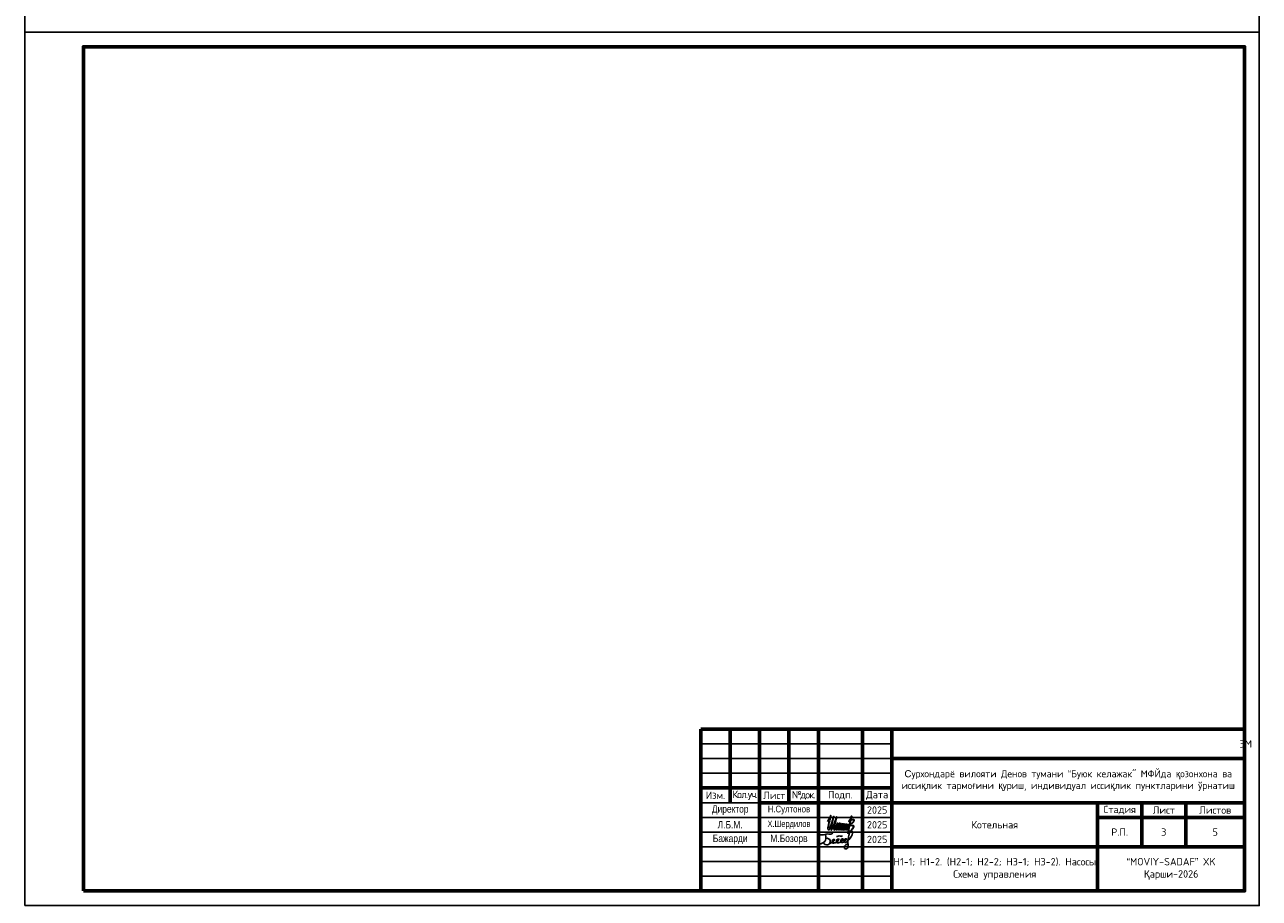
# Model space of a CAD drawing. Header units: millimetres. Extents: x -117056 to -75056, y -507736 to -299836.
# Tile 16 of 18: x -117056 to -75056, y -388686 to -358986. Entities that reach past the tile are written whole.
import ezdxf

# ---------------------------------------------------------------- set-up
doc = ezdxf.new("R2010")
doc.units = ezdxf.units.MM
doc.layers.add('Text 1', color=7, linetype='Continuous', lineweight=25, true_color=0x0000b3)
doc.styles.add('Arial', font='ARIALN.TTF', dxfattribs={"height": 300})
doc.styles.get("Standard").update_dxf_attribs({"font": 'isocpeur.ttf'})

# ---------------------------------------------------------------- blocks, each defined once
blk = doc.blocks.new('*T17')
at = {"color": 0, "linetype": 'ByBlock', "lineweight": 60, "transparency": 16777216}
for p, q in [((0, 0), (18500, 0)), ((0, 0), (0, -5500)), ((1000, 0), (1000, -2500)), ((2000, 0), (2000, -2500)), ((3000, 0), (3000, -2500)), ((4000, 0), (4000, -2500)), ((5500, 0), (5500, -5500)), ((6500, 0), (6500, -5500)), ((0, -2000), (6500, -2000)), ((2000, -2500), (6500, -2500)), ((13500, -4000), (13500, -5500)), ((0, -5500), (6500, -5500))]:
    blk.add_line(p, q, dxfattribs=at)
at = {"color": 0, "linetype": 'Continuous', "lineweight": 60, "transparency": 16777216}
for p, q in [((18500, 0), (18500, -2500)), ((6500, -1000), (18500, -1000)), ((2000, -2500), (2000, -5500)), ((4000, -2500), (4000, -5500)), ((6500, -2500), (18500, -2500)), ((6500, -4000), (13500, -4000)), ((18500, -4000), (18500, -5500)), ((6500, -5500), (18500, -5500))]:
    blk.add_line(p, q, dxfattribs=at)
at = {"color": 0, "linetype": 'ByBlock', "transparency": 16777216}
for p, q in [((0, -500), (6500, -500)), ((0, -1000), (6500, -1000)), ((0, -1500), (6500, -1500)), ((0, -2500), (2000, -2500)), ((0, -3000), (6500, -3000)), ((2000, -3500), (6500, -3500)), ((0, -4000), (6500, -4000)), ((0, -4500), (6500, -4500)), ((0, -5000), (6500, -5000))]:
    blk.add_line(p, q, dxfattribs=at)
at = {"color": 0, "lineweight": 60, "transparency": 16777216}
for p, q in [((13500, -2500), (13500, -3000)), ((15000, -2500), (15000, -4000)), ((16500, -2500), (16500, -4000)), ((18500, -2500), (18500, -4000)), ((13500, -3000), (18500, -3000)), ((13500, -4000), (18500, -4000))]:
    blk.add_line(p, q, dxfattribs=at)
at = {"color": 0, "linetype": 'ByBlock', "lineweight": -2, "transparency": 16777216}
for p, q in [((13500, -3000), (13500, -4000)), ((0, -3500), (2000, -3500))]:
    blk.add_line(p, q, dxfattribs=at)
at = {"color": 0, "linetype": 'Continuous', "transparency": 16777216, "char_height": 250}
for s, insert, width, attachment_point in [('{\\C256;                                                                          ЭМ       \\H0.625x;                  \\H1.4x; \\H1.14286x;                                                     }', (6550, -500), 11900, 4), ('Изм.', (500, -2250), 900, 5), ('Лист', (2500, -2250), 900, 5), ('Подп.', (4750, -2250), 1400, 5), ('Дата', (6000, -2250), 900, 5), ('{\\T0.85;Кол.уч.}', (1500, -2250), 900, 5), ('{\\T0.85;№док.}', (3500, -2250), 900, 5), ('2025', (6000, -2750), 900, 5), ('Стадия', (14250, -2750), 1400, 5), ('Лист', (15750, -2750), 1400, 5), ('Листов', (17500, -2750), 1900, 5), ('2025', (6000, -3250), 900, 5), ('Котельная ', (10000, -3250), 6900, 5), ('Р.П.', (14250, -3500), 1400, 5), ('3', (15750, -3500), 1400, 5), ('5', (17500, -3500), 1900, 5), ('2025', (6000, -3750), 900, 5), ('Н1-1; Н1-2. (Н2-1; Н2-2; Н3-1; Н3-2). Насосы Схема управления   ', (10000, -4750), 6900, 5)]:
    blk.add_mtext(s, dxfattribs=dict(at, insert=insert, width=width, attachment_point=attachment_point))
at = {"color": 0, "linetype": 'Continuous', "transparency": 16777216, "attachment_point": 5, "style": 'Arial'}
for s, insert, char_height, width in [('{\\fArial|b0|i0|c204|p34;\\C256;С\\fISOCPEUR|b0|i0|c204|p34;урхондарё вилояти Денов тумани “Буюк келажак" МФЙда \\fArial|b0|i0|c204|p34;қ\\fISOCPEUR|b0|i0|c204|p34;озонхона ва исси\\fArial|b0|i0|c204|p34;қ\\fISOCPEUR|b0|i0|c204|p34;лик тармо\\fArial|b0|i0|c204|p34;ғ\\fISOCPEUR|b0|i0|c204|p34;ини \\fArial|b0|i0|c204|p34;қ\\fISOCPEUR|b0|i0|c204|p34;уриш, индивидуал исси\\fArial|b0|i0|c204|p34;қ\\fISOCPEUR|b0|i0|c204|p34;лик пунктларини ўрнатиш}', (12500, -1750), 240, 11900), ('Директор', (1000, -2750), 250, 1900), ('{\\C256;Н.Султонов}', (3000, -2750), 230, 1900), ('Л.Б.М.', (1000, -3250), 250, 1900), ('{\\C256;Х.Шердилов}', (3000, -3250), 220, 1900), ('Бажарди', (1000, -3750), 250, 1900), ('М.Бозорв', (3000, -3750), 250, 1900), ('{\\fISOCPEUR|b0|i0|c204|p34;\\C256;“MOVIY-SADAF” XK\\P\\fArial|b0|i0|c204|p34;Қ\\fISOCPEUR|b0|i0|c204|p34;арши-2026}', (16000, -4750), 250, 4900)]:
    blk.add_mtext(s, dxfattribs=dict(at, insert=insert, char_height=char_height, width=width))
blk = doc.blocks.new('A$C4944575C')
at = {"color": 5, "lineweight": 30}
blk.add_open_spline([(-115219, -47375), (-115101, -47187), (-115134, -47173), (-115136, -47210), (-115162, -47302), (-115236, -47654), (-115198, -47658), (-115148, -47639), (-115006, -47196), (-115031, -47204), (-115138, -47656), (-115103, -47656), (-115068, -47647), (-114909, -47222), (-114934, -47223), (-115033, -47649), (-115007, -47658), (-114964, -47645), (-114875, -47375), (-114896, -47476), (-114944, -47663), (-114913, -47664), (-114814, -47367), (-114843, -47493), (-114885, -47664), (-114855, -47664), (-114768, -47378), (-114798, -47504), (-114837, -47664), (-114800, -47664), (-114711, -47391), (-114743, -47512), (-114774, -47664), (-114744, -47662), (-114670, -47394), (-114688, -47502), (-114726, -47662), (-114691, -47662), (-114655, -47528), (-114621, -47399), (-114678, -47663), (-114639, -47662), (-114577, -47406), (-114597, -47526), (-114621, -47661), (-114583, -47661), (-114526, -47413), (-114553, -47536), (-114566, -47647), (-114534, -47658), (-114515, -47641), (-114549, -47804), (-114540, -47773), (-114408, -47146), (-114408, -47219), (-114457, -47295), (-114542, -47397), (-114411, -47310), (-114342, -47283), (-114332, -47389), (-114435, -47459), (-114533, -47509), (-114358, -47493), (-114338, -47544), (-114420, -47707), (-114536, -47751)], degree=3, knots=[0, 0, 0, 0, 1, 2, 3, 4, 5, 6, 7, 7.047701, 8, 9, 10, 11, 11.055697, 12, 13, 14, 15, 16, 17, 18, 19, 20, 21, 22, 23, 24, 25, 26, 27, 28, 29, 30, 31, 32, 33, 34, 35, 36, 37, 38, 39, 40, 41, 42, 43, 44, 45, 45.157491, 45.43525, 46, 47, 48, 49, 50, 51, 52, 53, 54, 55, 56, 57, 58, 59, 59, 59, 59], dxfattribs=at)
blk = doc.blocks.new('EGHTRFHTRGHTY')
at = {"color": 5}
for points, knots in [([(963332, -204274), (963332, -204274), (963268, -204215), (963520, -204263), (963639, -204186), (963713, -204200), (963858, -204218), (963900, -204146)], [0, 0, 0, 0, 5.346585, 54.669442, 94.683854, 176.877676, 260.497585, 260.497585, 260.497585, 260.497585]), ([(963571, -204228), (963602, -204382), (963594, -204568), (963374, -204656), (963294, -204660), (963294, -204659)], [0, 0, 0, 0, 207.029261, 410.00601, 426.495005, 426.495005, 426.495005, 426.495005]), ([(964078, -204313), (964092, -204315), (964132, -204321), (964207, -204246), (964293, -204336), (964315, -204306), (964351, -204277)], [0, 0, 0, 0, 40.054444, 120.72824, 230.33494, 255.34098, 255.34098, 255.34098, 255.34098]), ([(964169, -204603), (964215, -204594), (964301, -204577), (964438, -204393), (964243, -204445), (964283, -204611), (964348, -204596), (964363, -204593), (964393, -204580), (964462, -204550), (964588, -204386), (964390, -204440), (964452, -204639), (964537, -204573), (964575, -204543), (964625, -204480), (964757, -204398), (964864, -204030), (964676, -204121), (964636, -204342), (964572, -204544), (964662, -204906), (964415, -204879), (964442, -204748), (964496, -204710), (964496, -204710), (964553, -204679), (964589, -204669), (964600, -204658), (964609, -204641)], [0, 0, 0, 0, 85.131623, 162.525265, 215.11538, 294.778827, 318.772177, 318.772177, 318.772177, 380.967965, 458.361607, 510.951722, 590.61517, 654.964792, 654.964792, 654.964792, 812.270022, 926.89637, 969.780247, 1049.218159, 1248.671075, 1428.293669, 1498.791554, 1575.077446, 1639.071113, 1677.488376, 1701.96955, 1711.591909, 1725.280439, 1725.280439, 1725.280439, 1725.280439]), ([(963590, -204400), (963629, -204394), (963730, -204400), (963802, -204474), (963794, -204573), (963765, -204708), (963538, -204699), (963472, -204603), (963472, -204603), (963472, -204603)], [0, 0, 0, 0, 65.371974, 129.068615, 156.504611, 248.430628, 350.457369, 386.474528, 395.239437, 395.239437, 395.239437, 395.239437]), ([(963774, -204628), (963819, -204619), (963906, -204601), (964042, -204418), (963847, -204470), (963891, -204644), (963960, -204618), (963979, -204611), (964025, -204602), (964111, -204585), (964248, -204402), (964052, -204454), (964094, -204621), (964160, -204605), (964177, -204601)], [0, 0, 0, 0, 85.131623, 162.525265, 215.11538, 294.778827, 325.815943, 325.815943, 325.815943, 410.947566, 488.341208, 540.931323, 620.594771, 646.759448, 646.759448, 646.759448, 646.759448])]:
    blk.add_open_spline(points, degree=3, knots=knots, dxfattribs=at)

msp = doc.modelspace()

# ---------------------------------------------------------------- linework, layer by layer
at = {"lineweight": 60}
msp.add_line((-80556.3, -385436.1), (-80556.3, -386936.1), dxfattribs=at)
at = {"linetype": 'ByBlock'}
for points in [[(-117056.3, -359236.1), (-75056.3, -359236.1), (-75056.3, -329536.1), (-117056.3, -329536.1)], [(-117056.3, -388936.1), (-75056.3, -388936.1), (-75056.3, -359236.1), (-117056.3, -359236.1)]]:
    msp.add_lwpolyline(points, close=True, dxfattribs=at)
at = {"linetype": 'ByBlock', "lineweight": 60}
msp.add_lwpolyline([(-115056.3, -388436.1), (-75556.3, -388436.1), (-75556.3, -359736.1), (-115056.3, -359736.1)], close=True, dxfattribs=at)
at = {"layer": 'Text 1', "color": 0, "lineweight": 60}
msp.add_line((-77256.3, -382936.1), (-91056.3, -382936.1), dxfattribs=at)

# ---------------------------------------------------------------- block references
for name, p in [('*T17', (-94056.3, -382936.1)), ('A$C4944575C', (25487.3, -338702.4))]:
    msp.add_blockref(name, p)
at = {"xscale": 0.7421062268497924, "yscale": 0.7421062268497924, "zscale": 0.7421062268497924}
msp.add_blockref('EGHTRFHTRGHTY', (-804891, -234962), dxfattribs=at)

doc.saveas('drawing.dxf')
